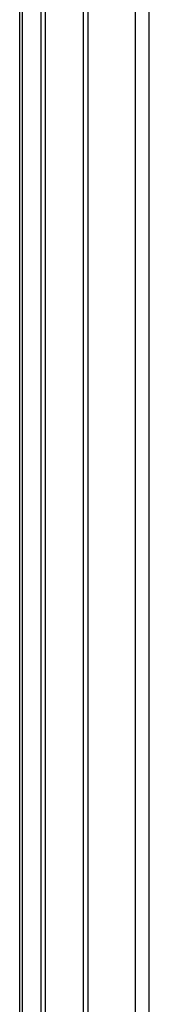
# Model space of a CAD drawing. Header units: inches. Extents: x 17 to 237, y 17 to 149.
# Tile 98 of 113: x 227.19 to 228.48, y 84.79 to 94.58. Entities that reach past the tile are written whole.
import ezdxf

# ---------------------------------------------------------------- set-up
doc = ezdxf.new("R2010")
doc.units = ezdxf.units.IN
doc.header["$MEASUREMENT"] = 0
doc.layers.add('Visible Edges(ANSI)', color=7, linetype='Continuous', lineweight=25)
doc.layers.add('Visible Tangent Edges(ANSI)', color=7, linetype='Continuous', lineweight=25)

msp = doc.modelspace()

# ---------------------------------------------------------------- linework, layer by layer
at = {"layer": 'Visible Edges(ANSI)'}
for p, q in [((227.1888, 65.8489), (227.1888, 103.6379)), ((227.3983, 103.4622), (227.3983, 65.7353)), ((227.4464, 65.7631), (227.4464, 103.4899))]:
    msp.add_line(p, q, dxfattribs=at)
at = {"layer": 'Visible Tangent Edges(ANSI)'}
for p, q in [((228.3381, 104.3194), (228.3381, 65.2892)), ((228.4781, 65.2892), (228.4781, 104.3194)), ((227.8218, 103.996), (227.8218, 66.1581)), ((227.8656, 103.9593), (227.8656, 66.1948)), ((227.2177, 65.7334), (227.2177, 103.6725))]:
    msp.add_line(p, q, dxfattribs=at)

doc.saveas('drawing.dxf')
